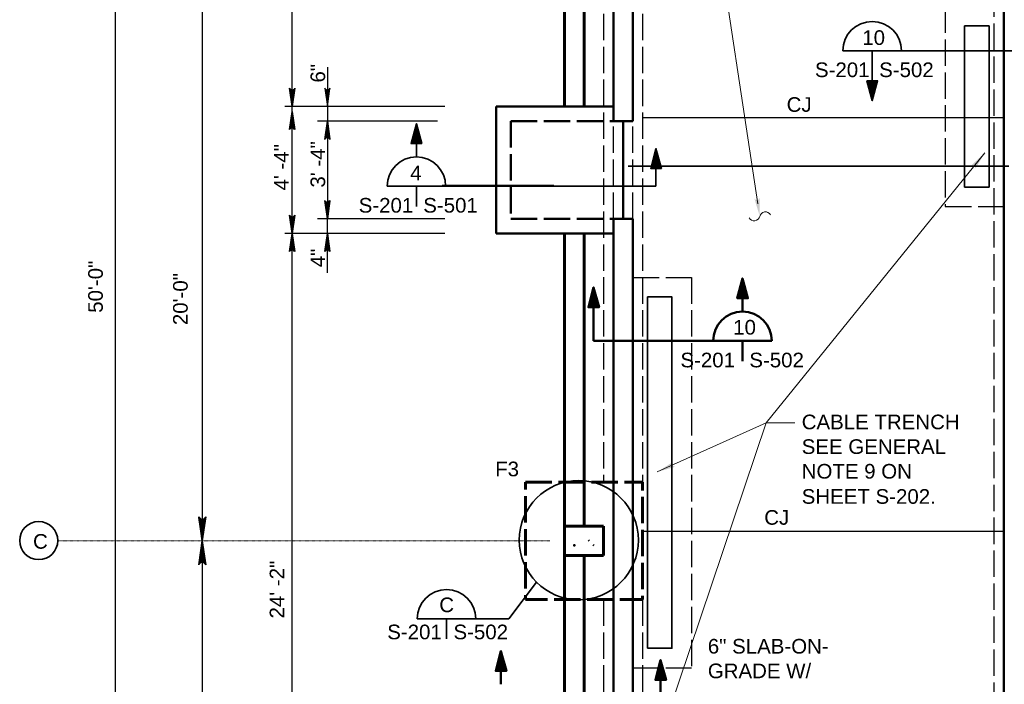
# Model space of a CAD drawing. Extents: x 325 to 1619, y 1797 to 2746.
# Tile 2 of 11: x 327 to 730, y 2094 to 2366. Entities that reach past the tile are written whole.
import ezdxf

# ---------------------------------------------------------------- set-up
doc = ezdxf.new("R2010")
doc.units = 0
doc.header["$LTSCALE"] = 0.075
doc.header["$MEASUREMENT"] = 0
doc.linetypes.add('ACAD_ISO02W100', pattern=[180, 144, -36])
doc.linetypes.add('DGN Style 7', pattern=[0.701274, 0.315574, -0.140255, 0.105191, -0.140255])
for name, color, linetype, lineweight in [('46', 7, 'Continuous', 18), ('S-Anno-Dims', 33, 'Continuous', 35), ('S-Anno-Symb', 6, 'Continuous', 50), ('S-Anno-Symb-Sect', 4, 'Continuous', 35), ('S-Anno-Text', 53, 'Continuous', 35), ('S-COLS-CNTR', 166, 'DGN Style 7', 0), ('S-Cols-Scnd', 2, 'Continuous', 50), ('S-Fndn-Ftng', 4, 'Continuous', 60), ('S-Fndn-Grbm', 4, 'Continuous', 60), ('S-Fndn-Peds', 4, 'Continuous', 60), ('S-Grid-Iden', 1, 'Continuous', 35), ('S-Join-Cnst', 3, 'Continuous', 30), ('S-Join-Ctrl', 1, 'Continuous', 35), ('S-Slab-Open', 1, 'Continuous', 35), ('S-Slab-Stop', 24, 'Continuous', 50), ('S-Wall-Load', 2, 'Continuous', 50)]:
    doc.layers.add(name, color=color, linetype=linetype, lineweight=lineweight)
doc.styles.add('NOTES', font='romans.shx')
doc.styles.add('Text', font='ARIAL.TTF', dxfattribs={"height": 0.125})

# ---------------------------------------------------------------- blocks, each defined once
blk = doc.blocks.new('W8x15_1')
at = {"layer": 'S-Cols-Scnd'}
for p, q in [((549126.91, -140623.81), (549126.67, -140623.56)), ((549128.8, -140625.69), (549128.59, -140625.49))]:
    blk.add_line(p, q, dxfattribs=at)
blk.add_point((549120.8, -140625.69), dxfattribs=at)
blk = doc.blocks.new('LARROW')
at = {"color": 0, "linetype": 'ByBlock', "lineweight": -2, "flags": 128}
blk.add_lwpolyline([(-4.93, 0.71), (0, 0), (-4.92, -0.71), (-4.77, -0.59), (-4.55, -0.38), (-4.44, -0.19), (-4.42, 0), (-4.46, 0.21), (-4.57, 0.41), (-4.79, 0.61), (-4.93, 0.71), (-0.15, 0.01), (-4.76, -0.67), (-4.62, -0.56), (-4.39, -0.34), (-4.32, -0.06), (-4.37, 0.22), (-4.5, 0.41), (-4.67, 0.57), (-4.78, 0.65), (-0.41, 0.01), (-4.56, -0.59), (-4.41, -0.49), (-4.33, -0.37), (-4.25, -0.21), (-4.21, 0.01), (-4.23, 0.19), (-4.32, 0.33), (-4.5, 0.44), (-4.61, 0.58), (-0.71, 0.01), (-4.33, -0.5), (-4.17, -0.3), (-4.12, -0.06), (-4.14, 0.22), (-4.45, 0.51), (-1.05, 0.02), (-4.12, -0.41), (-4.07, -0.26), (-3.98, -0.04), (-4.04, 0.21), (-4.28, 0.43), (-1.36, 0.02), (-4.01, -0.31), (-3.92, -0.14), (-3.88, 0.04), (-4.07, 0.33), (-1.73, 0.02), (-3.85, -0.24), (-3.79, -0.11), (-3.77, 0.04), (-3.92, 0.25), (-2.17, 0.02), (-3.71, -0.15), (-3.67, 0.05), (-3.81, 0.17), (-2.53, 0.02), (-3.61, -0.09), (-3.63, 0.1), (-2.9, 0.02), (-3.57, -0.03), (-3.59, 0.03), (-3.36, 0.03)], dxfattribs=at)

msp = doc.modelspace()

# ---------------------------------------------------------------- hatches: boundary and pattern name
at = {"layer": '46', "linetype": 'Continuous', "lineweight": 18, "extrusion": (0, 0, -1)}
msp.add_hatch(color=21, dxfattribs=at).paths.add_polyline_path([(-718.24412, 2305.19837), (-722.13491, 2311.70157), (-716.55543, 2306.56449), (-716.80064, 2306.6281), (-717.25002, 2306.69559), (-717.60186, 2306.63369), (-717.88633, 2306.47958), (-718.07862, 2306.26898), (-718.20912, 2305.95392), (-718.25217, 2305.49355)], flags=16)
at = {"layer": '46', "linetype": 'Continuous', "lineweight": 18}
for points in [[(629.91646, 2285.73469), (627.7186, 2292.98717), (627.93167, 2292.78281), (628.30147, 2292.50512), (628.62237, 2292.38988), (628.9075, 2292.39064), (629.21281, 2292.49754), (629.49529, 2292.71644), (629.74748, 2293.09449), (629.86514, 2293.31866)], [(587.9031, 2180.99712), (594.29837, 2185.06288), (594.15873, 2184.80269), (593.99062, 2184.37195), (593.96586, 2184.03184), (594.04319, 2183.75734), (594.22827, 2183.49197), (594.51491, 2183.27877), (594.94679, 2183.13743), (595.19448, 2183.08425)]]:
    msp.add_hatch(color=21, dxfattribs=at).paths.add_polyline_path(points, flags=16)

# ---------------------------------------------------------------- linework, layer by layer
at = {"layer": '46', "color": 21, "linetype": 'Continuous', "lineweight": 18, "flags": 128}
for points in [[(620.5001, 2410.98924), (610.92898, 2410.98924), (629.14485, 2290.82449)], [(644.29973, 2201.07612), (632.56748, 2201.07612), (722.13491, 2311.70157)], [(644.29973, 2201.07612), (632.56748, 2201.07612), (587.9031, 2180.99712)], [(644.29973, 2201.07612), (632.56748, 2201.07612), (587.9031, 2068.42087)]]:
    msp.add_lwpolyline(points, dxfattribs=at)
at = {"layer": '46', "color": 21, "linetype": 'Continuous', "lineweight": 18}
for centre, start, end in [((627.56799, 2286.35453), 212.0262615, 345.2135142), ((632.26486, 2285.11475), 32.0262615, 165.2135142)]:
    msp.add_arc(centre, 2.42887, start, end, dxfattribs=at)
at = {"layer": 'S-Anno-Dims', "lineweight": 30}
for p, q in [((365.62188, 2572.492), (365.62188, 1972.747)), ((401.36188, 2392.74013), (401.36188, 2152.74013)), ((401.36188, 2152.74013), (401.36188, 1980.73825))]:
    msp.add_line(p, q, dxfattribs=at)
at = {"layer": 'S-Anno-Dims', "lineweight": 25}
for p, q in [((438.23718, 2330.74899), (438.23718, 2476.26461)), ((452.68182, 2346.88736), (452.68182, 2322.74899)), ((500.84393, 2330.74899), (435.24318, 2330.74899)), ((438.23718, 2278.74899), (438.23718, 2330.74899)), ((497.82075, 2324.74899), (448.63878, 2324.74899)), ((452.68182, 2324.74899), (452.68182, 2284.74899)), ((500.84393, 2284.74899), (448.63878, 2284.74899)), ((452.68182, 2262.61061), (452.68182, 2286.74899)), ((500.84393, 2278.74899), (435.24318, 2278.74899)), ((438.23718, 1988.26461), (438.23718, 2278.74899))]:
    msp.add_line(p, q, dxfattribs=at)
at = {"layer": 'S-Anno-Dims', "lineweight": 25, "flags": 128}
for points in [[(439.28505, 2338.23399), (438.23718, 2330.74899), (437.1893, 2338.22801), (437.36299, 2337.99466), (437.67561, 2337.66558), (437.96508, 2337.50404), (438.23718, 2337.46215), (438.54402, 2337.52199), (438.84506, 2337.6955), (439.14032, 2338.03056), (439.28505, 2338.23399), (438.24876, 2330.97037), (437.25878, 2337.98868), (437.41509, 2337.77328), (437.7335, 2337.42626), (438.14455, 2337.31257), (438.55559, 2337.39036), (438.83927, 2337.59379), (439.07085, 2337.8391), (439.19821, 2338.00663), (438.24876, 2331.36526), (437.37456, 2337.67157), (437.51351, 2337.45019), (437.69298, 2337.33651), (437.92455, 2337.21086), (438.24876, 2337.14504), (438.51507, 2337.18094), (438.72349, 2337.31257), (438.89138, 2337.58182), (439.09401, 2337.76132), (438.24876, 2331.82597), (437.50193, 2337.32454), (437.79719, 2337.07923), (438.15613, 2337.00743), (438.55559, 2337.04333), (438.9898, 2337.516), (438.27192, 2332.34052), (437.64087, 2337.00743), (437.84929, 2336.94162), (438.18508, 2336.79802), (438.54402, 2336.88777), (438.86243, 2337.25873), (438.27192, 2332.8132), (437.77403, 2336.8399), (438.02876, 2336.70827), (438.30086, 2336.64844), (438.72349, 2336.92965), (438.27192, 2333.37562), (437.88982, 2336.59459), (438.08087, 2336.50484), (438.30086, 2336.48091), (438.6077, 2336.70827), (438.27192, 2334.04574), (438.01718, 2336.39116), (438.31244, 2336.32534), (438.49191, 2336.54074), (438.27192, 2334.5962), (438.10402, 2336.2356), (438.3877, 2336.2715), (438.27192, 2335.15862), (438.19665, 2336.16978), (438.28349, 2336.1997), (438.28349, 2335.85267)], [(451.63394, 2338.23399), (452.68182, 2330.74899), (453.72969, 2338.22801), (453.55601, 2337.99466), (453.24339, 2337.66558), (452.95392, 2337.50404), (452.68182, 2337.46215), (452.37498, 2337.52199), (452.07393, 2337.6955), (451.77868, 2338.03056), (451.63394, 2338.23399), (452.67024, 2330.97037), (453.66022, 2337.98868), (453.50391, 2337.77328), (453.18549, 2337.42626), (452.77445, 2337.31257), (452.3634, 2337.39036), (452.07972, 2337.59379), (451.84815, 2337.8391), (451.72078, 2338.00663), (452.67024, 2331.36526), (453.54443, 2337.67157), (453.40549, 2337.45019), (453.22602, 2337.33651), (452.99444, 2337.21086), (452.67024, 2337.14504), (452.40393, 2337.18094), (452.19551, 2337.31257), (452.02762, 2337.58182), (451.82499, 2337.76132), (452.67024, 2331.82597), (453.41707, 2337.32454), (453.12181, 2337.07923), (452.76287, 2337.00743), (452.3634, 2337.04333), (451.9292, 2337.516), (452.64708, 2332.34052), (453.27812, 2337.00743), (453.06971, 2336.94162), (452.73392, 2336.79802), (452.37498, 2336.88777), (452.05657, 2337.25873), (452.64708, 2332.8132), (453.14497, 2336.8399), (452.89023, 2336.70827), (452.61813, 2336.64844), (452.19551, 2336.92965), (452.64708, 2333.37562), (453.02918, 2336.59459), (452.83813, 2336.50484), (452.61813, 2336.48091), (452.3113, 2336.70827), (452.64708, 2334.04574), (452.90181, 2336.39116), (452.60656, 2336.32534), (452.42709, 2336.54074), (452.64708, 2334.5962), (452.81497, 2336.2356), (452.53129, 2336.2715), (452.64708, 2335.15862), (452.72234, 2336.16978), (452.6355, 2336.1997), (452.6355, 2335.85267)], [(437.1893, 2321.26399), (438.23718, 2328.74899), (439.28505, 2321.26997), (439.11137, 2321.50332), (438.79875, 2321.83239), (438.50928, 2321.99394), (438.23718, 2322.03582), (437.93034, 2321.97599), (437.6293, 2321.80248), (437.33404, 2321.46742), (437.1893, 2321.26399), (438.2256, 2328.52761), (439.21558, 2321.5093), (439.05927, 2321.7247), (438.74085, 2322.07172), (438.32981, 2322.1854), (437.91876, 2322.10762), (437.63509, 2321.90419), (437.40351, 2321.65888), (437.27614, 2321.49135), (438.2256, 2328.13272), (439.09979, 2321.82641), (438.96085, 2322.04779), (438.78138, 2322.16147), (438.54981, 2322.28712), (438.2256, 2322.35293), (437.95929, 2322.31703), (437.75087, 2322.1854), (437.58298, 2321.91616), (437.38035, 2321.73666), (438.2256, 2327.67201), (438.97243, 2322.17344), (438.67717, 2322.41875), (438.31823, 2322.49055), (437.91876, 2322.45465), (437.48456, 2321.98197), (438.20244, 2327.15745), (438.83348, 2322.49055), (438.62507, 2322.55636), (438.28928, 2322.69996), (437.93034, 2322.61021), (437.61193, 2322.23925), (438.20244, 2326.68478), (438.70033, 2322.65808), (438.4456, 2322.78971), (438.1735, 2322.84954), (437.75087, 2322.56833), (438.20244, 2326.12236), (438.58454, 2322.90339), (438.39349, 2322.99314), (438.1735, 2323.01707), (437.86666, 2322.78971), (438.20244, 2325.45224), (438.45718, 2323.10682), (438.16192, 2323.17263), (437.98245, 2322.95724), (438.20244, 2324.90178), (438.37033, 2323.26238), (438.08666, 2323.22648), (438.20244, 2324.33936), (438.2777, 2323.3282), (438.19086, 2323.29828), (438.19086, 2323.64531)], [(451.63394, 2317.26399), (452.68182, 2324.74899), (453.72969, 2317.26997), (453.55601, 2317.50332), (453.24339, 2317.83239), (452.95392, 2317.99394), (452.68182, 2318.03582), (452.37498, 2317.97599), (452.07393, 2317.80248), (451.77868, 2317.46742), (451.63394, 2317.26399), (452.67024, 2324.52761), (453.66022, 2317.5093), (453.50391, 2317.7247), (453.18549, 2318.07172), (452.77445, 2318.1854), (452.3634, 2318.10762), (452.07972, 2317.90419), (451.84815, 2317.65888), (451.72078, 2317.49135), (452.67024, 2324.13272), (453.54443, 2317.82641), (453.40549, 2318.04779), (453.22602, 2318.16147), (452.99444, 2318.28712), (452.67024, 2318.35293), (452.40393, 2318.31703), (452.19551, 2318.1854), (452.02762, 2317.91616), (451.82499, 2317.73666), (452.67024, 2323.67201), (453.41707, 2318.17344), (453.12181, 2318.41875), (452.76287, 2318.49055), (452.3634, 2318.45465), (451.9292, 2317.98197), (452.64708, 2323.15745), (453.27812, 2318.49055), (453.06971, 2318.55636), (452.73392, 2318.69996), (452.37498, 2318.61021), (452.05657, 2318.23925), (452.64708, 2322.68478), (453.14497, 2318.65808), (452.89023, 2318.78971), (452.61813, 2318.84954), (452.19551, 2318.56833), (452.64708, 2322.12236), (453.02918, 2318.90339), (452.83813, 2318.99314), (452.61813, 2319.01707), (452.3113, 2318.78971), (452.64708, 2321.45224), (452.90181, 2319.10682), (452.60656, 2319.17263), (452.42709, 2318.95724), (452.64708, 2320.90178), (452.81497, 2319.26238), (452.53129, 2319.22648), (452.64708, 2320.33936), (452.72234, 2319.3282), (452.6355, 2319.29828), (452.6355, 2319.64531)], [(453.72969, 2292.23399), (452.68182, 2284.74899), (451.63394, 2292.22801), (451.80762, 2291.99466), (452.12025, 2291.66558), (452.40972, 2291.50404), (452.68182, 2291.46215), (452.98865, 2291.52199), (453.2897, 2291.6955), (453.58496, 2292.03056), (453.72969, 2292.23399), (452.6934, 2284.97037), (451.70342, 2291.98868), (451.85973, 2291.77328), (452.17814, 2291.42626), (452.58919, 2291.31257), (453.00023, 2291.39036), (453.28391, 2291.59379), (453.51549, 2291.8391), (453.64285, 2292.00663), (452.6934, 2285.36526), (451.8192, 2291.67157), (451.95815, 2291.45019), (452.13762, 2291.33651), (452.36919, 2291.21086), (452.6934, 2291.14504), (452.95971, 2291.18094), (453.16812, 2291.31257), (453.33602, 2291.58182), (453.53864, 2291.76132), (452.6934, 2285.82597), (451.94657, 2291.32454), (452.24183, 2291.07923), (452.60077, 2291.00743), (453.00023, 2291.04333), (453.43444, 2291.516), (452.71655, 2286.34052), (452.08551, 2291.00743), (452.29393, 2290.94162), (452.62971, 2290.79802), (452.98865, 2290.88777), (453.30707, 2291.25873), (452.71655, 2286.8132), (452.21867, 2290.8399), (452.4734, 2290.70827), (452.7455, 2290.64844), (453.16812, 2290.92965), (452.71655, 2287.37562), (452.33446, 2290.59459), (452.5255, 2290.50484), (452.7455, 2290.48091), (453.05234, 2290.70827), (452.71655, 2288.04574), (452.46182, 2290.39116), (452.75708, 2290.32534), (452.93655, 2290.54074), (452.71655, 2288.5962), (452.54866, 2290.2356), (452.83234, 2290.2715), (452.71655, 2289.15862), (452.64129, 2290.16978), (452.72813, 2290.1997), (452.72813, 2289.85267)], [(439.28505, 2286.23399), (438.23718, 2278.74899), (437.1893, 2286.22801), (437.36299, 2285.99466), (437.67561, 2285.66558), (437.96508, 2285.50404), (438.23718, 2285.46215), (438.54402, 2285.52199), (438.84506, 2285.6955), (439.14032, 2286.03056), (439.28505, 2286.23399), (438.24876, 2278.97037), (437.25878, 2285.98868), (437.41509, 2285.77328), (437.7335, 2285.42626), (438.14455, 2285.31257), (438.55559, 2285.39036), (438.83927, 2285.59379), (439.07085, 2285.8391), (439.19821, 2286.00663), (438.24876, 2279.36526), (437.37456, 2285.67157), (437.51351, 2285.45019), (437.69298, 2285.33651), (437.92455, 2285.21086), (438.24876, 2285.14504), (438.51507, 2285.18094), (438.72349, 2285.31257), (438.89138, 2285.58182), (439.09401, 2285.76132), (438.24876, 2279.82597), (437.50193, 2285.32454), (437.79719, 2285.07923), (438.15613, 2285.00743), (438.55559, 2285.04333), (438.9898, 2285.516), (438.27192, 2280.34052), (437.64087, 2285.00743), (437.84929, 2284.94162), (438.18508, 2284.79802), (438.54402, 2284.88777), (438.86243, 2285.25873), (438.27192, 2280.8132), (437.77403, 2284.8399), (438.02876, 2284.70827), (438.30086, 2284.64844), (438.72349, 2284.92965), (438.27192, 2281.37562), (437.88982, 2284.59459), (438.08087, 2284.50484), (438.30086, 2284.48091), (438.6077, 2284.70827), (438.27192, 2282.04574), (438.01718, 2284.39116), (438.31244, 2284.32534), (438.49191, 2284.54074), (438.27192, 2282.5962), (438.10402, 2284.2356), (438.3877, 2284.2715), (438.27192, 2283.15862), (438.19665, 2284.16978), (438.28349, 2284.1997), (438.28349, 2283.85267)], [(437.1893, 2271.26399), (438.23718, 2278.74899), (439.28505, 2271.26997), (439.11137, 2271.50332), (438.79875, 2271.83239), (438.50928, 2271.99394), (438.23718, 2272.03582), (437.93034, 2271.97599), (437.6293, 2271.80248), (437.33404, 2271.46742), (437.1893, 2271.26399), (438.2256, 2278.52761), (439.21558, 2271.5093), (439.05927, 2271.7247), (438.74085, 2272.07172), (438.32981, 2272.1854), (437.91876, 2272.10762), (437.63509, 2271.90419), (437.40351, 2271.65888), (437.27614, 2271.49135), (438.2256, 2278.13272), (439.09979, 2271.82641), (438.96085, 2272.04779), (438.78138, 2272.16147), (438.54981, 2272.28712), (438.2256, 2272.35293), (437.95929, 2272.31703), (437.75087, 2272.1854), (437.58298, 2271.91616), (437.38035, 2271.73666), (438.2256, 2277.67201), (438.97243, 2272.17344), (438.67717, 2272.41875), (438.31823, 2272.49055), (437.91876, 2272.45465), (437.48456, 2271.98197), (438.20244, 2277.15745), (438.83348, 2272.49055), (438.62507, 2272.55636), (438.28928, 2272.69996), (437.93034, 2272.61021), (437.61193, 2272.23925), (438.20244, 2276.68478), (438.70033, 2272.65808), (438.4456, 2272.78971), (438.1735, 2272.84954), (437.75087, 2272.56833), (438.20244, 2276.12236), (438.58454, 2272.90339), (438.39349, 2272.99314), (438.1735, 2273.01707), (437.86666, 2272.78971), (438.20244, 2275.45224), (438.45718, 2273.10682), (438.16192, 2273.17263), (437.98245, 2272.95724), (438.20244, 2274.90178), (438.37033, 2273.26238), (438.08666, 2273.22648), (438.20244, 2274.33936), (438.2777, 2273.3282), (438.19086, 2273.29828), (438.19086, 2273.64531)], [(451.63394, 2271.26399), (452.68182, 2278.74899), (453.72969, 2271.26997), (453.55601, 2271.50332), (453.24339, 2271.83239), (452.95392, 2271.99394), (452.68182, 2272.03582), (452.37498, 2271.97599), (452.07393, 2271.80248), (451.77868, 2271.46742), (451.63394, 2271.26399), (452.67024, 2278.52761), (453.66022, 2271.5093), (453.50391, 2271.7247), (453.18549, 2272.07172), (452.77445, 2272.1854), (452.3634, 2272.10762), (452.07972, 2271.90419), (451.84815, 2271.65888), (451.72078, 2271.49135), (452.67024, 2278.13272), (453.54443, 2271.82641), (453.40549, 2272.04779), (453.22602, 2272.16147), (452.99444, 2272.28712), (452.67024, 2272.35293), (452.40393, 2272.31703), (452.19551, 2272.1854), (452.02762, 2271.91616), (451.82499, 2271.73666), (452.67024, 2277.67201), (453.41707, 2272.17344), (453.12181, 2272.41875), (452.76287, 2272.49055), (452.3634, 2272.45465), (451.9292, 2271.98197), (452.64708, 2277.15745), (453.27812, 2272.49055), (453.06971, 2272.55636), (452.73392, 2272.69996), (452.37498, 2272.61021), (452.05657, 2272.23925), (452.64708, 2276.68478), (453.14497, 2272.65808), (452.89023, 2272.78971), (452.61813, 2272.84954), (452.19551, 2272.56833), (452.64708, 2276.12236), (453.02918, 2272.90339), (452.83813, 2272.99314), (452.61813, 2273.01707), (452.3113, 2272.78971), (452.64708, 2275.45224), (452.90181, 2273.10682), (452.60656, 2273.17263), (452.42709, 2272.95724), (452.64708, 2274.90178), (452.81497, 2273.26238), (452.53129, 2273.22648), (452.64708, 2274.33936), (452.72234, 2273.3282), (452.6355, 2273.29828), (452.6355, 2273.64531)]]:
    msp.add_lwpolyline(points, dxfattribs=at)
at = {"layer": 'S-Anno-Symb'}
for p, q in [((561.80758, 2256.5826, -0.00197), (561.80758, 2234.6671, -0.00197)), ((622.81696, 2256.5826, -0.00197), (622.81696, 2246.67672, -0.00197)), ((561.80758, 2234.6671, -0.00197), (634.81696, 2234.6671, -0.00197)), ((622.80258, 2234.6671, -0.00197), (622.80258, 2226.4111, -0.00197)), ((523.83699, 2103.86676, -0.00197), (523.83699, 2093.96089, -0.00197)), ((589.26962, 2103.86676, -0.00197), (589.26962, 2081.95126, -0.00197))]:
    msp.add_line(p, q, dxfattribs=at)
at = {"layer": 'S-Anno-Symb', "elevation": -0.00197, "flags": 128}
for points in [[(622.81696, 2260.2746), (620.65696, 2252.1626), (625.02496, 2252.1626), (622.81696, 2260.2746), (620.80696, 2252.2406), (624.87496, 2252.2226), (622.82296, 2259.9146), (621.00496, 2252.3906), (624.67696, 2252.3246), (622.82296, 2259.5306), (621.24496, 2252.6066), (624.42496, 2252.5226), (622.84696, 2259.0866), (621.45496, 2252.8046), (624.18496, 2252.7686), (622.85896, 2258.5766), (621.70696, 2253.0086), (624.00496, 2252.9006), (622.88896, 2257.9766), (621.97096, 2253.2426), (623.76496, 2253.1286), (622.88896, 2257.2686), (622.27096, 2253.5126), (623.47096, 2253.3326), (622.90696, 2256.6206), (622.54096, 2253.7646), (623.27296, 2253.5546), (622.94296, 2255.9246), (622.78096, 2253.8846), (623.10496, 2253.7466), (622.96096, 2254.7726)], [(561.80758, 2256.5826), (559.64758, 2248.4706), (564.01558, 2248.4706), (561.80758, 2256.5826), (559.79758, 2248.5486), (563.86558, 2248.5306), (561.81358, 2256.2226), (559.99558, 2248.6986), (563.66758, 2248.6326), (561.81358, 2255.8386), (560.23558, 2248.9146), (563.41558, 2248.8306), (561.83758, 2255.3946), (560.44558, 2249.1126), (563.17558, 2249.0766), (561.84958, 2254.8846), (560.69758, 2249.3166), (562.99558, 2249.2086), (561.87958, 2254.2846), (560.96158, 2249.5506), (562.75558, 2249.4366), (561.87958, 2253.5766), (561.26158, 2249.8206), (562.46158, 2249.6406), (561.89758, 2252.9286), (561.53158, 2250.0726), (562.26358, 2249.8626), (561.93358, 2252.2326), (561.77158, 2250.1926), (562.09558, 2250.0546), (561.95158, 2251.0806)], [(523.83699, 2107.55876), (521.67699, 2099.44676), (526.04499, 2099.44676), (523.83699, 2107.55876), (521.82699, 2099.52476), (525.89499, 2099.50676), (523.84299, 2107.19876), (522.02499, 2099.67476), (525.69699, 2099.60876), (523.84299, 2106.81476), (522.26499, 2099.89076), (525.44499, 2099.80676), (523.86699, 2106.37076), (522.47499, 2100.08876), (525.20499, 2100.05276), (523.87899, 2105.86076), (522.72699, 2100.29276), (525.02499, 2100.18476), (523.90899, 2105.26076), (522.99099, 2100.52676), (524.78499, 2100.41276), (523.90899, 2104.55276), (523.29099, 2100.79676), (524.49099, 2100.61676), (523.92699, 2103.90476), (523.56099, 2101.04876), (524.29299, 2100.83876), (523.96299, 2103.20876), (523.80099, 2101.16876), (524.12499, 2101.03076), (523.98099, 2102.05676)], [(589.26962, 2103.86676), (587.10962, 2095.75476), (591.47762, 2095.75476), (589.26962, 2103.86676), (587.25962, 2095.83276), (591.32762, 2095.81476), (589.27562, 2103.50676), (587.45762, 2095.98276), (591.12962, 2095.91676), (589.27562, 2103.12276), (587.69762, 2096.19876), (590.87762, 2096.11476), (589.29962, 2102.67876), (587.90762, 2096.39676), (590.63762, 2096.36076), (589.31162, 2102.16876), (588.15962, 2096.60076), (590.45762, 2096.49276), (589.34162, 2101.56876), (588.42362, 2096.83476), (590.21762, 2096.72076), (589.34162, 2100.86076), (588.72362, 2097.10476), (589.92362, 2096.92476), (589.35962, 2100.21276), (588.99362, 2097.35676), (589.72562, 2097.14676), (589.39562, 2099.51676), (589.23362, 2097.47676), (589.55762, 2097.33876), (589.41362, 2098.36476)]]:
    msp.add_lwpolyline(points, dxfattribs=at)
at = {"layer": 'S-Anno-Symb'}
msp.add_arc((622.81698, 2234.6767, -0.00197), 12, 0, 180, dxfattribs=at)
at = {"layer": 'S-Anno-Symb-Sect'}
for p, q in [((664.02535, 2353.61657), (751.76337, 2353.61657)), ((676.01098, 2353.60695), (676.01098, 2333.17757)), ((489.14595, 2319.98874), (489.14595, 2310.08286)), ((587.36082, 2307.97911), (587.36082, 2298.07324)), ((477.14595, 2298.07324), (587.36082, 2298.07324)), ((489.13157, 2298.07324), (489.13157, 2289.81724)), ((545.51253, 2298.40245), (499.69853, 2298.40245)), ((538.45556, 2135.77864), (526.98468, 2120.79777)), ((489.53418, 2120.79777), (526.98468, 2120.79777)), ((501.51981, 2120.79777), (501.51981, 2112.54177))]:
    msp.add_line(p, q, dxfattribs=at)
at = {"layer": 'S-Anno-Symb-Sect', "flags": 128}
for points in [[(676.01098, 2333.17757), (678.17098, 2341.28957), (673.80298, 2341.28957), (676.01098, 2333.17757), (678.02098, 2341.21157), (673.95298, 2341.22957), (676.00498, 2333.53757), (677.82298, 2341.06157), (674.15098, 2341.12757), (676.00498, 2333.92157), (677.58298, 2340.84557), (674.40298, 2340.92957), (675.98098, 2334.36557), (677.37298, 2340.64757), (674.64298, 2340.68357), (675.96898, 2334.87557), (677.12098, 2340.44357), (674.82298, 2340.55157), (675.93898, 2335.47557), (676.85698, 2340.20957), (675.06298, 2340.32357), (675.93898, 2336.18357), (676.55698, 2339.93957), (675.35698, 2340.11957), (675.92098, 2336.83157), (676.28698, 2339.68757), (675.55498, 2339.89757), (675.88498, 2337.52757), (676.04698, 2339.56757), (675.72298, 2339.70557), (675.86698, 2338.67957)], [(489.14595, 2323.68074), (486.98595, 2315.56874), (491.35395, 2315.56874), (489.14595, 2323.68074), (487.13595, 2315.64674), (491.20395, 2315.62874), (489.15195, 2323.32074), (487.33395, 2315.79674), (491.00595, 2315.73074), (489.15195, 2322.93674), (487.57395, 2316.01274), (490.75395, 2315.92874), (489.17595, 2322.49274), (487.78395, 2316.21074), (490.51395, 2316.17474), (489.18795, 2321.98274), (488.03595, 2316.41474), (490.33395, 2316.30674), (489.21795, 2321.38274), (488.29995, 2316.64874), (490.09395, 2316.53474), (489.21795, 2320.67474), (488.59995, 2316.91874), (489.79995, 2316.73874), (489.23595, 2320.02674), (488.86995, 2317.17074), (489.60195, 2316.96074), (489.27195, 2319.33074), (489.10995, 2317.29074), (489.43395, 2317.15274), (489.28995, 2318.17874)], [(587.36082, 2313.51711), (585.20082, 2305.40511), (589.56882, 2305.40511), (587.36082, 2313.51711), (585.35082, 2305.48311), (589.41882, 2305.46511), (587.36682, 2313.15711), (585.54882, 2305.63311), (589.22082, 2305.56711), (587.36682, 2312.77311), (585.78882, 2305.84911), (588.96882, 2305.76511), (587.39082, 2312.32911), (585.99882, 2306.04711), (588.72882, 2306.01111), (587.40282, 2311.81911), (586.25082, 2306.25111), (588.54882, 2306.14311), (587.43282, 2311.21911), (586.51482, 2306.48511), (588.30882, 2306.37111), (587.43282, 2310.51111), (586.81482, 2306.75511), (588.01482, 2306.57511), (587.45082, 2309.86311), (587.08482, 2307.00711), (587.81682, 2306.79711), (587.48682, 2309.16711), (587.32482, 2307.12711), (587.64882, 2306.98911), (587.50482, 2308.01511)]]:
    msp.add_lwpolyline(points, dxfattribs=at)
at = {"layer": 'S-Anno-Symb-Sect'}
msp.add_circle((555.72068, 2153.04377), 24.41663, dxfattribs=at)
for centre in [(676.02538, 2353.61655), (489.14597, 2298.08284), (501.53421, 2120.80737)]:
    msp.add_arc(centre, 12, 0, 180, dxfattribs=at)
at = {"layer": 'S-COLS-CNTR'}
msp.add_line((342.16188, 2152.74013), (543.87052, 2152.74013), dxfattribs=at)
at = {"layer": 'S-Fndn-Ftng', "linetype": 'ACAD_ISO02W100', "lineweight": 30}
for p, q in [((725.89717, 2472.75741), (725.89717, 1992.75575)), ((565.89939, 2368.74763), (565.89939, 2176.73638)), ((581.90189, 2368.74763), (581.90189, 2176.73638)), ((569.89038, 2284.75224), (569.89038, 2324.75153)), ((577.89413, 2284.75224), (577.89413, 2324.75153)), ((577.90189, 2260.73825), (601.90189, 2260.73825)), ((601.90189, 2260.73825), (601.90189, 2100.73825)), ((565.89939, 2128.73638), (565.89939, 2014.75763)), ((581.90189, 2128.73638), (581.90189, 2014.75763)), ((577.90189, 2100.73825), (601.90189, 2100.73825))]:
    msp.add_line(p, q, dxfattribs=at)
msp.add_lwpolyline([(705.89282, 2371.74904), (705.89282, 2289.74904), (729.89282, 2289.74904)], dxfattribs=at)
at = {"layer": 'S-Fndn-Grbm'}
for p, q in [((549.89939, 2330.75188), (549.89939, 2494.75269)), ((557.90189, 2386.74138), (557.90189, 2330.75188)), ((549.89939, 1972.752), (549.89939, 2278.75188)), ((557.90189, 2278.75188), (557.90189, 2158.73638)), ((565.89939, 2158.73638), (565.89939, 2146.74575)), ((557.90189, 2146.74575), (557.90189, 1992.75763))]:
    msp.add_line(p, q, dxfattribs=at)
at = {"layer": 'S-Fndn-Grbm', "linetype": 'ACAD_ISO02W100'}
msp.add_3dface([(533.89939, 2176.73638), (581.89939, 2176.73638), (581.89939, 2128.73638), (533.89939, 2128.73638)], dxfattribs=at)
at = {"layer": 'S-Fndn-Peds'}
for p, q in [((549.89939, 2158.73638), (565.89939, 2158.73638)), ((549.89939, 2146.74575), (565.89939, 2146.74575))]:
    msp.add_line(p, q, dxfattribs=at)
at = {"layer": 'S-Grid-Iden'}
msp.add_circle((334.34457, 2152.86728), 7.80272, dxfattribs=at)
at = {"layer": 'S-Join-Cnst'}
for p, q in [((581.89511, 2326.25304), (729.89717, 2326.25304)), ((581.89511, 2156.75304), (729.89717, 2156.75304))]:
    msp.add_line(p, q, dxfattribs=at)
at = {"layer": 'S-Join-Ctrl'}
msp.add_line((575.9656, 2306.28477), (731.96088, 2306.28477), dxfattribs=at)
at = {"layer": 'S-Slab-Open'}
for points in [[(713.89282, 2363.74904), (723.89282, 2363.74904), (723.89282, 2297.74904), (713.89282, 2297.74904)], [(583.90189, 2108.73825), (593.90189, 2108.73825), (593.90189, 2252.73825), (583.90189, 2252.73825)]]:
    msp.add_3dface(points, dxfattribs=at)
at = {"layer": 'S-Slab-Stop'}
for p, q in [((521.89126, 2330.75188), (569.89126, 2330.75188)), ((521.89126, 2330.75188), (521.89126, 2278.75188)), ((573.89163, 2324.75153), (573.8913, 2284.75224)), ((521.89126, 2278.75188), (569.89126, 2278.75188))]:
    msp.add_line(p, q, dxfattribs=at)
at = {"layer": 'S-Slab-Stop', "linetype": 'ACAD_ISO02W100'}
for p, q in [((527.89126, 2324.75153), (569.89038, 2324.75153)), ((527.89126, 2324.75153), (527.89126, 2284.75224)), ((527.89126, 2284.75224), (569.89109, 2284.75224))]:
    msp.add_line(p, q, dxfattribs=at)
at = {"layer": 'S-Wall-Load'}
for p, q in [((569.89038, 2324.75153), (569.89038, 2500.75304)), ((577.89288, 2476.75741), (577.89288, 2324.75153)), ((729.89717, 2476.75741), (729.89717, 1988.74904)), ((569.89038, 2324.75153), (577.89288, 2324.75153)), ((577.90189, 2284.75153), (569.89939, 2284.75153)), ((569.89939, 2284.75153), (569.89939, 1980.752)), ((577.90189, 2284.75153), (577.90189, 1988.75575))]:
    msp.add_line(p, q, dxfattribs=at)

# ---------------------------------------------------------------- block references
at = {"layer": 'S-Anno-Dims', "lineweight": 30, "xscale": 2, "yscale": 2, "zscale": 2}
for rotation in [270, 90]:
    msp.add_blockref('LARROW', (401.36188, 2152.74013), dxfattribs=dict(at, rotation=rotation))
at = {"layer": 'S-Cols-Scnd'}
msp.add_blockref('W8x15_1', (-548566.95433, 142776.54217), dxfattribs=at)

# ---------------------------------------------------------------- texts
at = {"layer": '46', "color": 21, "linetype": 'Continuous', "lineweight": 25, "char_height": 6, "attachment_point": 1, "style": 'NOTES'}
for s, insert, line_spacing_factor in [('\\fArial|b0|i0|c0|p39;CABLE TRENCH', (647.10623, 2204.47248), 0.743439), ('\\fArial|b0|i0|c0|p39;SEE GENERAL', (647.10623, 2194.36729), 0.743439), ('\\fArial|b0|i0|c0|p39;NOTE 9 ON \\PSHEET S-202.', (647.10623, 2184.26211), 1.032555), ('\\fArial|b0|i0|c0|p39;6" SLAB-ON-', (608.60998, 2112.55777), 0.743439), ('\\fArial|b0|i0|c0|p39;GRADE W/', (608.60998, 2102.45259), 0.743439)]:
    msp.add_mtext(s, dxfattribs=dict(at, insert=insert, line_spacing_factor=line_spacing_factor))
at = {"layer": 'S-Anno-Dims', "char_height": 6, "attachment_point": 1, "rotation": 90, "style": 'NOTES'}
for s, insert, line_spacing_factor in [('\\fArial|b0|i0|c0|p39;6"', (445.74919, 2340.55913), 0.761516), ('\\fArial|b0|i0|c0|p39;4\' -4" ', (430.78708, 2296.36328), 0.758473), ('\\fArial|b0|i0|c0|p39;3\' -4" ', (445.74919, 2297.5143), 0.761516), ('\\fArial|b0|i0|c0|p39;4"', (445.75449, 2264.86923), 0.761516), ('\\fArial|b0|i0|c0|p39;50\'-0"', (354.61255, 2246.212), 0.752427), ('\\fArial|b0|i0|c0|p39;20\'-0"', (389.41073, 2241.152), 0.752427), ('\\fArial|b0|i0|c0|p39;24\' -2" ', (429.0159, 2120.9486), 0.752424)]:
    msp.add_mtext(s, dxfattribs=dict(at, insert=insert, line_spacing_factor=line_spacing_factor))
at = {"layer": 'S-Anno-Symb', "char_height": 5.9999999, "attachment_point": 1, "line_spacing_factor": 0.746422, "style": 'NOTES'}
for s, insert in [('\\fArial|b0|i0|c0|p39;10', (619.01125, 2243.28698, -0.00197)), ('\\fArial|b0|i0|c0|p39;S-201', (597.38908, 2229.8551, -0.00197)), ('\\fArial|b0|i0|c0|p39;S-502', (625.64058, 2229.8551, -0.00197))]:
    msp.add_mtext(s, dxfattribs=dict(at, insert=insert))
at = {"layer": 'S-Anno-Symb-Sect', "char_height": 5.9999999, "attachment_point": 1, "style": 'NOTES'}
for s, insert, line_spacing_factor in [('\\fArial|b0|i0|c0|p39;10', (671.9312, 2361.984), 0.749417), ('\\fArial|b0|i0|c0|p39;S-201', (652.54006, 2348.79495), 0.749417), ('\\fArial|b0|i0|c0|p39;S-502', (678.84898, 2348.79495), 0.749417), ('\\fArial|b0|i0|c0|p39;4', (486.57817, 2306.4503), 0.752424), ('\\fArial|b0|i0|c0|p39;S-201', (465.50158, 2293.26124), 0.752424), ('\\fArial|b0|i0|c0|p39;S-501', (491.96957, 2293.26124), 0.752424), ('\\fArial|b0|i0|c0|p39;C', (498.53794, 2129.52393), 0.749417), ('\\fArial|b0|i0|c0|p39;S-201', (477.2069, 2118.414), 0.749417), ('\\fArial|b0|i0|c0|p39;S-502', (504.35781, 2118.414), 0.749417)]:
    msp.add_mtext(s, dxfattribs=dict(at, insert=insert, line_spacing_factor=line_spacing_factor))
at = {"layer": 'S-Anno-Text', "attachment_point": 1, "style": 'NOTES'}
for s, insert, char_height, line_spacing_factor in [('\\fArial|b0|i0|c0|p39;CJ', (640.93233, 2334.55916), 5.9999999, 0.612535), ('\\fArial|b0|i0|c0|p39;F3', (521.44589, 2185.2063), 6, 0.73751), ('\\fArial|b0|i0|c0|p39;CJ', (631.74961, 2165.35135), 6, 0.755442)]:
    msp.add_mtext(s, dxfattribs=dict(at, insert=insert, char_height=char_height, line_spacing_factor=line_spacing_factor))
at = {"layer": 'S-Grid-Iden', "insert": (332.01118, 2155.53179), "char_height": 6, "attachment_point": 1, "line_spacing_factor": 0.734566, "style": 'Text'}
msp.add_mtext('C', dxfattribs=at)

doc.saveas('drawing.dxf')
